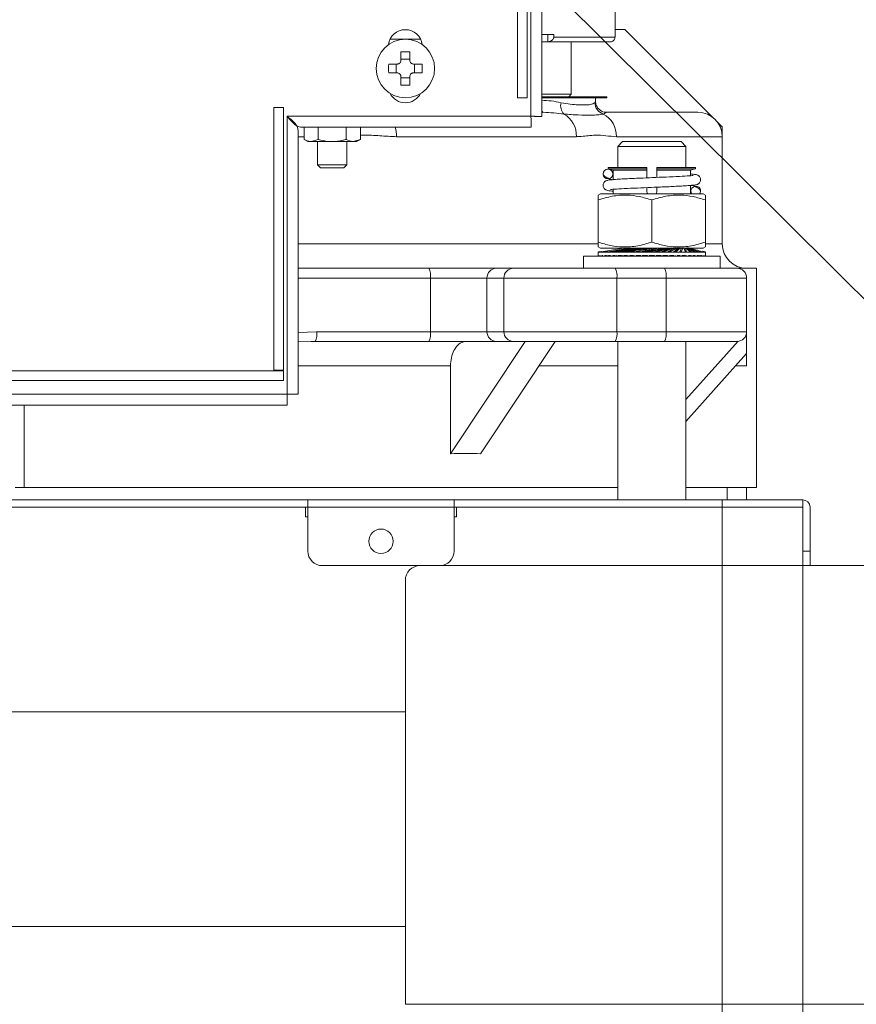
# Model space of a CAD drawing. Header units: inches. Extents: x 201967 to 338763, y -32705 to 30884.
# Tile 120 of 236: x 319937 to 319954, y 4339 to 4359. Entities that reach past the tile are written whole.
import ezdxf

# ---------------------------------------------------------------- set-up
doc = ezdxf.new("R2010")
doc.units = ezdxf.units.IN
doc.header["$MEASUREMENT"] = 0
for name, color, linetype, lineweight in [('01 a1 KONSTRUKCJA żelebet', 200, 'Continuous', 53), ('01h3 KONSTRUKCJA pozycje słupy', 252, 'Continuous', 13), ('KRESKOWANIE-URWANIE', 3, 'Continuous', 13), ('wymiar', 1, 'Continuous', 15)]:
    doc.layers.add(name, color=color, linetype=linetype, lineweight=lineweight)
doc.styles.add('RomanS', font='romans.shx')
doc.dimstyles.new('DIM100txt12', dxfattribs={"dimtxt": 12, "dimasz": 1.05, "dimexe": 0, "dimexo": 8, "dimgap": 4, "dimtad": 1, "dimdec": 7, "dimrnd": 0.5, "dimdsep": 46, "dimtxsty": 'RomanS', "dimblk1": 'DIM', "dimblk2": 'DIM', "dimsah": 1, "dimcen": 0.09, "dimse1": 1, "dimse2": 1, "dimclrt": 256, "dimadec": 1, "dimazin": 0, "dimtfac": 1, "dimtdec": 7, "dimtix": 1, "dimtofl": 0, "dimtmove": 2, "dimatfit": 3, "dimfxl": 1, "dimtolj": 1, "dimtzin": 0, "dimarcsym": 0})

# ---------------------------------------------------------------- blocks, each defined once
blk = doc.blocks.new('A$C5C5F7205')
at = {"layer": 'KRESKOWANIE-URWANIE'}
for p, q in [((230, 1350), (404, 1350)), ((407, 1306), (230, 1306))]:
    blk.add_line(p, q, dxfattribs=at)
blk.add_lwpolyline([(230, 1377), (230, 1290), (100, 1290), (100, 1377, -0.414214), (103, 1380), (227, 1380, -0.414214)], format="xyb", close=True, dxfattribs=at)
blk = doc.blocks.new('A$C195A4306')
at = {"layer": 'KRESKOWANIE-URWANIE'}
for p, q in [((55, 824.37), (55, 672.66)), ((57.24, 824.37), (57.24, 672.69)), ((58, 735.5), (58, 676.5)), ((60, 735.5), (60, 676.5)), ((40, 688.95), (40, 694.5)), ((20, 672.5), (38, 690.5)), ((38, 690.5), (40, 690.5)), ((40, 688.95), (52.55, 688.95)), ((52.55, 689.45), (55, 689.45)), ((52.55, 688.95), (52.55, 689.45)), ((53.81, 689.45), (53.81, 687.95)), ((53.88, 687.95), (41, 687.95)), ((49, 687.95), (49, 677.2)), ((53.81, 687.95), (53.88, 687.95)), ((53.88, 687.95), (55, 687.95)), ((79.86, 688.5), (86.14, 688.5)), ((82.09, 684.14), (82.09, 685.92)), ((83.91, 685.92), (83.91, 684.14)), ((79.58, 683.41), (81.36, 683.41)), ((81.1, 683.41), (81.1, 681.59)), ((83.91, 684.4), (82.09, 684.4)), ((84.64, 683.41), (86.42, 683.41)), ((84.9, 681.59), (84.9, 683.41)), ((81.36, 681.59), (79.58, 681.59)), ((82.09, 679.08), (82.09, 680.86)), ((83.91, 680.86), (83.91, 679.08)), ((86.42, 681.59), (84.64, 681.59)), ((82.09, 680.6), (83.91, 680.6)), ((49, 677.2), (49.5, 676.7)), ((49, 677.2), (55, 677.2)), ((41.7, 676.7), (41.7, 676.5)), ((41.7, 676.7), (41.84, 676.7)), ((41.7, 676.5), (41.84, 676.5)), ((41.84, 676.7), (41.84, 676.5)), ((41.84, 676.7), (55, 676.7)), ((41.84, 676.5), (55, 676.5)), ((44, 676.5), (44, 675.79)), ((58, 676.5), (60, 676.5)), ((23, 673.5), (41.77, 673.5)), ((41.77, 673.5), (41.83, 673.5)), ((54.74, 673.5), (55, 673.5)), ((57.24, 672.69), (107.24, 672.69)), ((107.24, 672.69), (107.24, 615.69)), ((108, 674.5), (110, 674.5)), ((108, 620.6), (108, 674.5)), ((110, 620.6), (110, 674.5)), ((18, 670.5), (19, 671.5)), ((55, 672.66), (56.5, 672.66)), ((57.21, 670.45), (57.21, 671.95)), ((18, 646.5), (18, 670.5)), ((57.21, 670.45), (104.29, 670.45)), ((92.23, 670.45), (92.23, 667.95)), ((95.11, 670.45), (95.11, 667.95)), ((100.89, 670.45), (100.89, 667.95)), ((103.77, 670.45), (103.77, 667.95)), ((105, 669.74), (105, 615.66)), ((18, 668.5), (18, 646.5)), ((39.71, 668.5), (18, 668.5)), ((26.45, 667.5), (25.45, 666.5)), ((26.45, 667.5), (38.45, 667.5)), ((39.45, 666.5), (38.45, 667.5)), ((84.83, 668.5), (47.93, 668.5)), ((92.23, 667.95), (93, 667.5)), ((92.23, 667.95), (93.67, 667.5)), ((93.67, 667.5), (93, 667.5)), ((98, 667.5), (93.67, 667.5)), ((95, 667.5), (95, 662.7)), ((102.33, 667.5), (98, 667.5)), ((100.89, 667.95), (102.33, 667.5)), ((101, 662.7), (101, 667.5)), ((103, 667.5), (102.33, 667.5)), ((103, 667.5), (103.77, 667.95)), ((105, 668.5), (103.77, 668.5)), ((25.45, 666.5), (25.45, 662.2)), ((39.45, 666.5), (25.45, 666.5)), ((39.45, 662.2), (39.45, 666.5)), ((95, 662.7), (95.6, 662.1)), ((95, 662.7), (101, 662.7)), ((100.4, 662.1), (101, 662.7)), ((23.51, 662.2), (23.51, 661.9)), ((23.51, 662.2), (31.45, 662.2)), ((23.51, 661.9), (31.45, 661.9)), ((23.51, 661.9), (24.51, 661.63)), ((24.51, 661.63), (31.45, 661.63)), ((24.51, 661.63), (24.51, 660.5)), ((31.45, 661.9), (31.45, 662.2)), ((31.45, 661.63), (31.45, 661.9)), ((31.45, 660.14), (31.45, 661.63)), ((33.45, 662.2), (41.4, 662.2)), ((33.45, 662.2), (33.45, 661.9)), ((33.45, 661.9), (41.4, 661.9)), ((33.45, 661.9), (33.45, 661.63)), ((33.45, 661.63), (40.39, 661.63)), ((33.45, 661.63), (33.45, 660.06)), ((40.39, 661.63), (41.4, 661.9)), ((40.39, 659.69), (40.39, 661.63)), ((41.4, 661.9), (41.4, 662.2)), ((100.4, 662.1), (95.6, 662.1)), ((21.95, 656.8), (21.45, 656.51)), ((21.95, 656.8), (42.95, 656.8)), ((24.51, 658.51), (24.51, 657.22)), ((31.45, 657.22), (31.45, 658.14)), ((33.45, 658.06), (33.45, 657.22)), ((40.39, 657.22), (40.39, 657.7)), ((43.45, 656.51), (42.95, 656.8)), ((21.45, 655.53), (21.45, 646.87)), ((32.45, 655.53), (32.45, 646.87)), ((43.45, 655.53), (43.45, 646.87)), ((18, 646.5), (21.43, 646.5)), ((43.41, 646.5), (105, 646.5)), ((21.45, 644.9), (21.44, 644.9)), ((21.45, 645.89), (21.95, 645.6)), ((21.45, 644.9), (21.45, 644.8)), ((21.45, 644.9), (21.45, 644.9)), ((21.45, 644.81), (21.45, 644.09)), ((21.45, 644.8), (21.52, 644.8)), ((22, 645.01), (21.52, 644.9)), ((21.52, 644.9), (21.52, 644.8)), ((21.52, 644.9), (21.56, 644.9)), ((21.56, 644.8), (21.52, 644.8)), ((21.56, 644.9), (21.73, 644.94)), ((21.56, 644.9), (21.56, 644.8)), ((21.75, 644.85), (21.56, 644.8)), ((21.56, 644.8), (21.75, 644.8)), ((22.02, 644.97), (21.75, 644.9)), ((21.75, 644.9), (21.84, 644.9)), ((21.75, 644.9), (21.75, 644.8)), ((21.84, 644.8), (21.75, 644.8)), ((21.84, 644.9), (22.12, 644.97)), ((21.84, 644.9), (21.84, 644.8)), ((22.16, 644.88), (21.84, 644.8)), ((21.84, 644.8), (22.16, 644.8)), ((32.45, 645.6), (21.95, 645.6)), ((22.16, 644.9), (22.29, 644.9)), ((22.16, 644.9), (22.16, 644.8)), ((22.29, 644.8), (22.16, 644.8)), ((22.29, 644.9), (22.66, 645.01)), ((22.71, 644.93), (22.29, 644.8)), ((22.29, 644.9), (22.29, 644.8)), ((22.29, 644.8), (22.73, 644.8)), ((24.96, 645.7), (22.73, 644.9)), ((22.73, 644.9), (22.9, 644.9)), ((22.73, 644.9), (22.73, 644.8)), ((22.9, 644.8), (22.73, 644.8)), ((22.9, 644.9), (25.01, 645.7)), ((23.39, 644.99), (22.9, 644.8)), ((22.9, 644.9), (22.9, 644.8)), ((22.9, 644.8), (23.45, 644.8)), ((25.07, 645.7), (23.45, 644.9)), ((23.45, 644.9), (23.45, 644.8)), ((23.45, 644.9), (23.66, 644.9)), ((23.66, 644.8), (23.45, 644.8)), ((23.66, 644.9), (25.19, 645.7)), ((25.19, 645.6), (23.66, 644.8)), ((23.66, 644.9), (23.66, 644.8)), ((23.66, 644.8), (24.31, 644.8)), ((25.3, 645.7), (24.31, 644.9)), ((24.31, 644.9), (24.55, 644.9)), ((24.31, 644.9), (24.31, 644.8)), ((24.55, 644.8), (24.31, 644.8)), ((24.55, 644.9), (25.48, 645.7)), ((25.48, 645.6), (24.55, 644.8)), ((24.55, 644.9), (24.55, 644.8)), ((24.55, 644.8), (25.31, 644.8)), ((25.63, 645.7), (25.31, 644.9)), ((25.31, 644.9), (25.57, 644.9)), ((25.31, 644.9), (25.31, 644.8)), ((25.57, 644.8), (25.31, 644.8)), ((25.57, 644.9), (25.89, 645.7)), ((25.89, 645.6), (25.57, 644.8)), ((25.57, 644.9), (25.57, 644.8)), ((25.57, 644.8), (26.41, 644.8)), ((26.08, 645.7), (26.41, 644.9)), ((26.41, 644.8), (26.08, 645.6)), ((26.7, 644.9), (26.39, 645.7)), ((26.41, 644.9), (26.7, 644.9)), ((26.41, 644.9), (26.41, 644.8)), ((26.7, 644.8), (26.41, 644.8)), ((26.63, 645.7), (27.61, 644.9)), ((27.61, 644.8), (26.63, 645.6)), ((26.7, 644.9), (26.7, 644.8)), ((26.7, 644.8), (27.61, 644.8)), ((27.93, 644.9), (26.99, 645.7)), ((27.26, 645.7), (28.89, 644.9)), ((28.89, 644.8), (27.26, 645.6)), ((27.61, 644.9), (27.93, 644.9)), ((27.61, 644.9), (27.61, 644.8)), ((27.93, 644.8), (27.61, 644.8)), ((29.22, 644.9), (27.68, 645.7)), ((27.93, 644.9), (27.93, 644.8)), ((27.93, 644.8), (28.89, 644.8)), ((27.98, 645.7), (30.22, 644.9)), ((30.22, 644.8), (27.98, 645.6)), ((30.56, 644.9), (28.45, 645.7)), ((31.59, 644.8), (28.77, 645.6)), ((28.89, 644.9), (29.22, 644.9)), ((28.89, 644.9), (28.89, 644.8)), ((29.22, 644.8), (28.89, 644.8)), ((29.22, 644.9), (29.22, 644.8)), ((29.22, 644.8), (30.22, 644.8)), ((31.93, 644.9), (29.27, 645.7)), ((32.97, 644.8), (29.62, 645.6)), ((30.22, 644.9), (30.22, 644.8)), ((30.22, 644.9), (30.56, 644.9)), ((30.56, 644.8), (30.22, 644.8)), ((30.56, 644.9), (30.56, 644.8)), ((30.56, 644.8), (31.59, 644.8)), ((33.32, 644.9), (30.58, 645.59)), ((34.68, 644.9), (31.44, 645.62)), ((31.59, 644.9), (31.59, 644.8)), ((31.59, 644.9), (31.93, 644.9)), ((31.93, 644.8), (31.59, 644.8)), ((31.93, 644.9), (31.93, 644.8)), ((31.93, 644.8), (32.97, 644.8)), ((34.34, 644.8), (32.13, 645.26)), ((36.02, 644.9), (32.38, 645.62)), ((42.95, 645.6), (32.45, 645.6)), ((32.97, 644.9), (32.97, 644.8)), ((32.97, 644.9), (33.32, 644.9)), ((33.32, 644.8), (32.97, 644.8)), ((33.32, 644.9), (33.32, 644.8)), ((33.32, 644.8), (34.34, 644.8)), ((37.29, 644.9), (33.58, 645.58)), ((33.93, 645.6), (38.2, 644.9)), ((34.34, 644.9), (34.34, 644.8)), ((34.34, 644.9), (34.68, 644.9)), ((34.68, 644.8), (34.34, 644.8)), ((38.49, 644.9), (34.4, 645.61)), ((34.68, 644.9), (34.68, 644.8)), ((34.68, 644.8), (35.68, 644.8)), ((35.68, 644.8), (34.73, 644.98)), ((34.88, 645.6), (39.33, 644.9)), ((39.6, 644.9), (35.54, 645.57)), ((35.68, 644.9), (35.68, 644.8)), ((35.68, 644.9), (36.02, 644.9)), ((36.02, 644.8), (35.68, 644.8)), ((35.79, 645.6), (40.35, 644.9)), ((36.02, 644.9), (36.02, 644.8)), ((36.02, 644.8), (36.98, 644.8)), ((36.98, 644.8), (36.05, 644.96)), ((40.59, 644.9), (36.22, 645.61)), ((36.66, 645.6), (41.25, 644.9)), ((36.98, 644.9), (37.29, 644.9)), ((36.98, 644.9), (36.98, 644.8)), ((37.29, 644.8), (36.98, 644.8)), ((41.45, 644.9), (37.05, 645.61)), ((37.29, 644.9), (37.29, 644.8)), ((37.29, 644.8), (38.2, 644.8)), ((38.2, 644.8), (37.32, 644.94)), ((38.2, 644.9), (38.2, 644.8)), ((38.2, 644.9), (38.49, 644.9)), ((38.49, 644.8), (38.2, 644.8)), ((38.49, 644.9), (38.49, 644.8)), ((38.49, 644.8), (39.33, 644.8)), ((39.33, 644.8), (38.51, 644.93)), ((42.74, 644.9), (38.66, 645.58)), ((39.33, 644.9), (39.6, 644.9)), ((39.33, 644.9), (39.33, 644.8)), ((39.6, 644.8), (39.33, 644.8)), ((40.35, 644.8), (39.6, 644.91)), ((39.6, 644.9), (39.6, 644.8)), ((39.6, 644.8), (40.35, 644.8)), ((40.35, 644.9), (40.35, 644.8)), ((40.35, 644.9), (40.59, 644.9)), ((40.59, 644.8), (40.35, 644.8)), ((40.59, 644.9), (40.59, 644.8)), ((40.59, 644.8), (41.25, 644.8)), ((41.25, 644.8), (40.64, 644.91)), ((41.25, 644.9), (41.25, 644.8)), ((41.25, 644.9), (41.45, 644.9)), ((41.45, 644.8), (41.25, 644.8)), ((41.45, 644.9), (41.45, 644.8)), ((42, 644.8), (41.45, 644.89)), ((41.45, 644.8), (42, 644.8)), ((41.49, 644.98), (42, 644.9)), ((42.17, 644.9), (41.6, 644.99)), ((42, 644.9), (42, 644.8)), ((42, 644.9), (42.17, 644.9)), ((42.17, 644.8), (42, 644.8)), ((42.17, 644.9), (42.17, 644.8)), ((42.61, 644.8), (42.17, 644.87)), ((42.17, 644.8), (42.61, 644.8)), ((42.21, 644.96), (42.61, 644.9)), ((42.61, 644.9), (42.61, 644.8)), ((42.61, 644.9), (42.74, 644.9)), ((42.74, 644.8), (42.61, 644.8)), ((42.74, 644.9), (42.74, 644.8)), ((43.06, 644.8), (42.74, 644.85)), ((42.74, 644.8), (43.06, 644.8)), ((42.77, 644.95), (43.06, 644.9)), ((43.15, 644.9), (42.86, 644.95)), ((42.95, 645.6), (43.45, 645.89)), ((43.06, 644.9), (43.06, 644.8)), ((43.06, 644.9), (43.15, 644.9)), ((43.15, 644.8), (43.06, 644.8)), ((43.15, 644.9), (43.15, 644.8)), ((43.34, 644.8), (43.15, 644.83)), ((43.15, 644.8), (43.34, 644.8)), ((43.39, 644.9), (43.17, 644.94)), ((43.17, 644.93), (43.34, 644.9)), ((43.34, 644.9), (43.34, 644.8)), ((43.34, 644.9), (43.39, 644.9)), ((43.39, 644.8), (43.34, 644.8)), ((43.39, 644.9), (43.39, 644.8)), ((43.39, 644.8), (43.45, 644.8)), ((43.45, 644.9), (43.45, 644.8)), ((43.45, 644.9), (43.45, 644.8)), ((43.45, 644.09), (43.45, 644.81)), ((43.45, 644.8), (43.45, 644.8)), ((18.45, 644), (18.45, 641.5)), ((18.45, 644), (46.45, 644)), ((21.45, 644.1), (21.45, 644)), ((21.52, 644.1), (21.52, 644)), ((21.56, 644.1), (21.56, 644)), ((21.7, 644.03), (21.56, 644)), ((21.75, 644.1), (21.75, 644)), ((21.84, 644.1), (21.84, 644)), ((22.16, 644.08), (21.84, 644)), ((22.16, 644.1), (22.16, 644)), ((22.65, 644.11), (22.29, 644)), ((22.29, 644.1), (22.44, 644.1)), ((22.29, 644.1), (22.29, 644)), ((22.73, 644.1), (22.73, 644)), ((22.9, 644.1), (23.1, 644.1)), ((22.9, 644.1), (22.9, 644)), ((23.16, 644.1), (22.9, 644)), ((23.45, 644.1), (23.45, 644)), ((23.66, 644.1), (24.06, 644.1)), ((23.66, 644.1), (23.66, 644)), ((23.85, 644.1), (23.66, 644)), ((24.31, 644.1), (24.31, 644)), ((24.55, 644.1), (24.92, 644.1)), ((24.55, 644.1), (24.55, 644)), ((25.31, 644.1), (25.31, 644)), ((25.57, 644.1), (26.21, 644.1)), ((25.57, 644.1), (25.57, 644)), ((26.41, 644.1), (26.41, 644)), ((26.7, 644.1), (27.27, 644.1)), ((26.7, 644.1), (26.7, 644)), ((27.61, 644.1), (27.61, 644)), ((27.93, 644.1), (28.68, 644.1)), ((27.93, 644.1), (27.93, 644)), ((28.89, 644), (28.68, 644.1)), ((28.89, 644.1), (28.89, 644)), ((29.22, 644.1), (30.22, 644.1)), ((29.22, 644.1), (29.22, 644)), ((30.22, 644), (29.94, 644.1)), ((30.22, 644.1), (30.22, 644)), ((30.56, 644.1), (31.59, 644.1)), ((30.56, 644.1), (30.56, 644)), ((31.59, 644), (31.15, 644.12)), ((31.59, 644.1), (31.59, 644)), ((31.93, 644.1), (32.97, 644.1)), ((31.93, 644.1), (31.93, 644)), ((32.97, 644), (32.45, 644.12)), ((32.97, 644.1), (32.97, 644)), ((33.32, 644.1), (34.34, 644.1)), ((33.32, 644.1), (33.32, 644)), ((34.34, 644), (33.75, 644.12)), ((34.34, 644.1), (34.34, 644)), ((34.68, 644.1), (35.68, 644.1)), ((34.68, 644.1), (34.68, 644)), ((35.68, 644), (35.03, 644.12)), ((35.68, 644.1), (35.68, 644)), ((36.02, 644.1), (36.02, 644)), ((36.22, 644.1), (36.98, 644.1)), ((36.98, 644), (36.27, 644.12)), ((36.98, 644.1), (36.98, 644)), ((37.29, 644.1), (37.29, 644)), ((38.2, 644), (37.45, 644.12)), ((37.59, 644.1), (38.2, 644.1)), ((38.2, 644.1), (38.2, 644)), ((38.49, 644.1), (38.49, 644)), ((39.33, 644), (38.54, 644.12)), ((38.7, 644.1), (39.33, 644.1)), ((39.33, 644.1), (39.33, 644)), ((39.6, 644.1), (39.6, 644)), ((40.35, 644), (39.66, 644.11)), ((40.02, 644.1), (40.35, 644.1)), ((40.35, 644.1), (40.35, 644)), ((40.59, 644.1), (40.59, 644)), ((41.25, 644), (40.64, 644.09)), ((40.92, 644.1), (41.25, 644.1)), ((41.25, 644.1), (41.25, 644)), ((42, 644), (41.35, 644.1)), ((41.45, 644.1), (41.45, 644)), ((41.75, 644.1), (42, 644.1)), ((42, 644.1), (42, 644)), ((42.17, 644.1), (42.17, 644)), ((42.61, 644), (42.17, 644.07)), ((42.52, 644.1), (42.61, 644.1)), ((42.61, 644.1), (42.61, 644)), ((43.06, 644), (42.61, 644.07)), ((42.74, 644.1), (42.74, 644)), ((43.06, 644.1), (43.06, 644)), ((43.34, 644), (43.06, 644.05)), ((43.15, 644.1), (43.15, 644)), ((43.34, 644.1), (43.34, 644)), ((43.39, 644.1), (43.39, 644)), ((43.45, 644.1), (43.45, 644)), ((43.45, 644.1), (43.45, 644)), ((46.45, 641.5), (46.45, 644)), ((11, 641.5), (11, 596.5)), ((11, 641.5), (15, 641.5)), ((15, 641.5), (29.87, 641.5)), ((29.87, 641.5), (39.97, 641.5)), ((39.97, 641.5), (60.82, 641.5)), ((60.82, 641.5), (64.29, 641.5)), ((64.29, 641.5), (78.2, 641.5)), ((78.2, 641.5), (105, 641.5)), ((13, 628.5), (13, 639.5)), ((29.53, 639.5), (13, 639.5)), ((39.62, 639.5), (29.53, 639.5)), ((29.53, 639.5), (29.53, 628.5)), ((39.62, 628.5), (39.62, 639.5)), ((62.79, 639.5), (39.62, 639.5)), ((62.79, 639.5), (62.79, 628.5)), ((66.26, 639.5), (62.79, 639.5)), ((66.26, 628.5), (66.26, 639.5)), ((77.85, 639.5), (66.26, 639.5)), ((77.85, 639.5), (77.85, 628.5)), ((105, 639.5), (77.85, 639.5)), ((13, 628.5), (29.53, 628.5)), ((13, 628.5), (13, 623.99)), ((29.53, 628.5), (39.62, 628.5)), ((39.62, 628.5), (62.79, 628.5)), ((62.79, 628.5), (66.26, 628.5)), ((66.26, 628.5), (77.85, 628.5)), ((77.85, 628.5), (101.17, 628.5)), ((101.17, 628.5), (105, 628.31)), ((25.45, 614.56), (14.73, 626.52)), ((29.87, 626.5), (15, 626.5)), ((25.45, 626.5), (25.45, 594)), ((39.97, 626.5), (29.87, 626.5)), ((39.45, 594), (39.45, 626.5)), ((60.82, 626.5), (39.97, 626.5)), ((67.62, 603.45), (52.28, 626.5)), ((73.75, 603.45), (58.41, 626.5)), ((64.29, 626.5), (60.82, 626.5)), ((78.2, 626.5), (64.29, 626.5)), ((101.52, 626.5), (78.2, 626.5)), ((102.31, 626.48), (101.52, 626.5)), ((105, 626.4), (102.31, 626.48)), ((25.45, 610.1), (13, 623.99)), ((15.23, 621.5), (13, 621.5)), ((55.61, 621.5), (39.45, 621.5)), ((73.75, 621.5), (73.75, 603.45)), ((105, 621.5), (73.75, 621.5)), ((110, 620.6), (108, 620.6)), ((108, 618.5), (108, 620.5)), ((248, 620.5), (108, 620.5)), ((248, 618.5), (108, 618.5)), ((105, 615.66), (106.5, 615.66)), ((107.21, 613.45), (107.21, 614.95)), ((107.24, 615.69), (248.76, 615.69)), ((107.21, 613.45), (248.79, 613.45)), ((161.2, 596.5), (161.2, 613.45)), ((11, 596.5), (25.45, 596.5)), ((13, 596.5), (13, 594)), ((17, 596.5), (17, 594)), ((39.45, 596.5), (161.2, 596.5)), ((163, 596.5), (161.2, 596.5)), ((1.5, 592.5), (1.5, 594)), ((1.5, 594), (18, 594)), ((18, 592.5), (18, 594)), ((18, 594), (73, 594)), ((73, 594), (103, 594)), ((73, 592.5), (73, 594)), ((103, 594), (103, 592.5)), ((103, 594), (253, 594)), ((0, 583.5), (0, 592.5)), ((1.5, 592.5), (18, 592.5)), ((1.5, 592.5), (1.5, 239.5)), ((18, 592.5), (73, 592.5)), ((18, 592.5), (18, 239.5)), ((18, 592.5), (72.5, 592.5)), ((72.5, 590.5), (72.5, 592.5)), ((73, 583.5), (73, 592.5)), ((103, 592.5), (73, 592.5)), ((103, 583.5), (103, 592.5)), ((103, 592.5), (253, 592.5)), ((103.5, 592.5), (103.5, 590.5)), ((103.5, 592.5), (252.5, 592.5)), ((73, 590.5), (72.5, 590.5)), ((103.5, 590.5), (103, 590.5)), ((0, 583.5), (1.5, 583.5)), ((0, 580.5), (0, 583.5)), ((1.5, 580.5), (0, 580.5)), ((76, 580.5), (100, 580.5))]:
    blk.add_line(p, q, dxfattribs=at)
at = {"layer": 'KRESKOWANIE-URWANIE', "flags": 128}
blk.add_lwpolyline([(22.61, 656.8), (22.52, 656.97), (22.44, 657.35)], dxfattribs=at)
at = {"layer": 'KRESKOWANIE-URWANIE'}
for centre, radius in [((83, 682.5), 6), ((41.46, 660.85), 1), ((88, 585.5), 2.5)]:
    blk.add_circle(centre, radius, dxfattribs=at)
for centre, radius, start, end in [((83, 686.95), 3.5, 7.2804, 172.7196), ((83, 656.33), 29.6, 88.2333, 91.7667), ((109.27, 682.5), 29.7, 178.2391, 181.7609), ((56.73, 682.5), 29.7, 358.2391, 1.7609), ((83, 708.82), 29.75, 268.2424, 271.7576), ((83, 678.95), 3.5, 206.6534, 333.3466), ((41.6, 675.54), 2.53, 289.5267, 358.5973), ((48.56, 674.87), 2.59, 318.5983, 13.6071), ((23, 668.5), 5, 90, 180), ((44.75, 668.67), 5.04, 117.1204, 181.9078), ((53.01, 668.72), 5.09, 119.5181, 182.5334), ((54.62, 673.89), 0.41, 286.9049, 339.435), ((92.99, 668.52), 8.16, 166.3478, 180.165), ((23.44, 657.35), 1, 326.633, 180), ((13, 646.5), 5, 270, 0), ((15, 639.5), 2, 90, 180), ((32.67, 639.98), 3.18, 151.5179, 188.7802), ((42.76, 639.98), 3.18, 151.5179, 188.7802), ((60.81, 639.52), 1.98, 359.5632, 89.5602), ((64.28, 639.52), 1.98, 359.564, 89.5602), ((80.99, 639.98), 3.18, 151.5179, 188.7802), ((15, 628.5), 2, 180, 270), ((32.67, 628.02), 3.18, 171.2206, 208.4806), ((42.76, 628.02), 3.18, 171.2206, 208.4806), ((60.81, 628.48), 1.98, 270.4415, 0.4368), ((64.28, 628.48), 1.98, 270.4415, 0.436), ((80.99, 628.02), 3.18, 171.2206, 208.4806), ((104.31, 628.02), 3.18, 171.2199, 208.4814), ((1.5, 592.5), 1.5, 90, 180), ((76, 583.5), 3, 180, 270), ((100, 583.5), 3, 270, 0)]:
    blk.add_arc(centre, radius, start, end, dxfattribs=at)
blk.add_ellipse((178, 442.23), major_axis=(152.79, -144.71), ratio=0.465866, start_param=2.660522, end_param=2.708431, dxfattribs=at)
for points, knots in [([(41, 687.95), (41, 687.95), (40.91, 687.95), (40.72, 687.98), (40.44, 688.1), (40.19, 688.33), (40.03, 688.62), (40.01, 688.84), (40, 688.95)], [0, 0, 0, 0, 0.005583, 0.165792, 0.381096, 0.589431, 0.794669, 1, 1, 1, 1]), ([(52.55, 688.95), (52.56, 688.86), (52.58, 688.68), (52.74, 688.42), (53.03, 688.16), (53.42, 688), (53.7, 687.97), (53.81, 687.95)], [0, 0, 0, 0, 0.151796, 0.302903, 0.514949, 0.808194, 1, 1, 1, 1]), ([(81.36, 683.41), (81.44, 683.42), (81.6, 683.44), (81.82, 683.56), (81.98, 683.74), (82.07, 683.95), (82.08, 684.09), (82.09, 684.14)], [0, 0, 0, 0, 0.213468, 0.427013, 0.638826, 0.849936, 1, 1, 1, 1]), ([(83.91, 684.14), (83.92, 684.06), (83.94, 683.9), (84.06, 683.68), (84.24, 683.52), (84.45, 683.43), (84.59, 683.42), (84.64, 683.41)], [0, 0, 0, 0, 0.213498, 0.427019, 0.638851, 0.849937, 1, 1, 1, 1]), ([(82.09, 680.86), (82.08, 680.94), (82.06, 681.1), (81.94, 681.32), (81.76, 681.48), (81.55, 681.57), (81.41, 681.58), (81.36, 681.59)], [0, 0, 0, 0, 0.213444, 0.427013, 0.638848, 0.849935, 1, 1, 1, 1]), ([(84.64, 681.59), (84.56, 681.58), (84.4, 681.56), (84.18, 681.44), (84.02, 681.26), (83.93, 681.05), (83.92, 680.91), (83.91, 680.86)], [0, 0, 0, 0, 0.213468, 0.427036, 0.638871, 0.849933, 1, 1, 1, 1]), ([(43.97, 675.78), (43.98, 675.65), (43.99, 675.28), (43.72, 674.59), (43.17, 673.96), (42.51, 673.6), (42.01, 673.5), (41.83, 673.51), (41.78, 673.51)], [0, 0, 0, 0, 0.112262, 0.32064, 0.545658, 0.742652, 0.925952, 1, 1, 1, 1]), ([(44.03, 675.79), (44.03, 675.72), (44.03, 675.63), (44.11, 675.51), (44.13, 675.48)], [0, 0, 0, 0, 0.749573, 1, 1, 1, 1]), ([(44.13, 675.48), (44.39, 675.32), (44.8, 675.06), (46.11, 674.99), (47.49, 675.02), (49.15, 675.15), (50.43, 675.37), (51.08, 675.48)], [0, 0, 0, 0, 0.286233, 0.463234, 0.645147, 0.820088, 1, 1, 1, 1]), ([(51.08, 675.48), (51.74, 675.62), (52.97, 675.87), (54.36, 675.94), (55, 675.97)], [0, 0, 0, 0, 0.534358, 1, 1, 1, 1]), ([(42.45, 673.15), (42.26, 673.24), (41.88, 673.42), (41.81, 673.47), (41.77, 673.5)], [0, 0, 0, 0, 0.495881, 1, 1, 1, 1]), ([(50.51, 673.15), (49.48, 673.07), (47.39, 672.92), (45.09, 672.94), (43.45, 672.94), (42.79, 673.08), (42.45, 673.15)], [0, 0, 0, 0, 0.276766, 0.561639, 0.7788, 1, 1, 1, 1]), ([(54.74, 673.5), (53.99, 673.47), (52.5, 673.42), (51.17, 673.24), (50.51, 673.15)], [0, 0, 0, 0, 0.49517, 1, 1, 1, 1]), ([(57.24, 672.69), (56.94, 672.68), (56.36, 672.68), (55.62, 672.67), (55.1, 672.66), (55.03, 672.66), (55, 672.66)], [0, 0, 0, 0, 0.25, 0.499994, 0.75, 1, 1, 1, 1]), ([(57.21, 670.45), (57.21, 670.48), (57.21, 670.55), (57.22, 671.07), (57.23, 671.81), (57.23, 672.39), (57.24, 672.69)], [0, 0, 0, 0, 0.249999, 0.5, 0.750001, 1, 1, 1, 1]), ([(107.24, 672.69), (106.96, 672.36), (106.41, 671.7), (105.58, 670.91), (104.88, 670.5), (104.45, 670.46), (104.29, 670.45)], [0, 0, 0, 0, 0.280268, 0.560948, 0.841636, 1, 1, 1, 1]), ([(105, 669.74), (105.04, 670.02), (105.13, 670.57), (105.77, 671.39), (106.54, 672.1), (107.05, 672.53), (107.24, 672.69)], [0, 0, 0, 0, 0.280264, 0.560956, 0.841638, 1, 1, 1, 1]), ([(47.93, 668.5), (47.59, 668.51), (46.28, 668.56), (44.23, 668.91), (41.83, 668.69), (40.42, 668.56), (39.71, 668.5)], [0, 0, 0, 0, 0.115428, 0.449721, 0.724628, 1, 1, 1, 1]), ([(92.23, 668.77), (92.06, 668.79), (90.71, 668.88), (88.23, 668.67), (85.96, 668.56), (84.83, 668.5)], [0, 0, 0, 0, 0.066647, 0.532927, 1, 1, 1, 1]), ([(93.67, 667.5), (93.7, 667.5), (94.19, 667.51), (94.67, 667.73), (95.11, 667.95)], [0, 0, 0, 0, 0.070193, 1, 1, 1, 1]), ([(95.11, 667.95), (95.36, 667.88), (96.3, 667.62), (97.27, 667.55), (98, 667.5)], [0, 0, 0, 0, 0.257552, 1, 1, 1, 1]), ([(98, 667.5), (98.26, 667.51), (99.24, 667.53), (100.19, 667.77), (100.89, 667.95)], [0, 0, 0, 0, 0.268637, 1, 1, 1, 1]), ([(102.33, 667.5), (102.36, 667.5), (102.85, 667.51), (103.33, 667.73), (103.77, 667.95)], [0, 0, 0, 0, 0.070211, 1, 1, 1, 1]), ([(24.51, 660.86), (24.33, 660.85), (23.88, 660.81), (23.43, 660.74), (23.09, 660.64), (22.89, 660.52), (22.74, 660.41), (22.56, 660.19), (22.45, 659.91), (22.43, 659.65), (22.47, 659.4), (22.58, 659.16), (22.73, 658.97), (22.88, 658.84), (23.06, 658.74), (23.22, 658.68), (23.53, 658.61), (24.09, 658.54), (25.01, 658.46), (26.29, 658.38), (27.76, 658.3), (29.22, 658.23), (31.03, 658.16), (33.38, 658.06), (36.23, 657.94), (38.86, 657.81), (40.31, 657.72), (40.9, 657.66), (40.92, 657.66), (40.93, 657.67)], [0, 0, 0, 0, 0.030358, 0.076763, 0.109826, 0.121412, 0.130347, 0.140624, 0.152396, 0.162136, 0.169852, 0.17974, 0.188007, 0.196805, 0.206756, 0.225861, 0.257172, 0.300535, 0.355157, 0.414578, 0.469004, 0.51736, 0.559786, 0.639548, 0.727589, 0.824241, 0.921485, 0.970497, 1, 1, 1, 1]), ([(40.39, 659.68), (40.42, 659.68), (40.65, 659.7), (40.83, 659.72), (41.08, 659.78), (41.12, 659.8), (41.14, 659.8), (41.15, 659.81), (41.16, 659.81), (41.17, 659.82), (41.17, 659.82), (41.18, 659.83), (41.18, 659.84), (41.19, 659.84), (41.19, 659.85), (41.2, 659.85), (41.2, 659.86), (41.22, 659.86), (41.25, 659.88), (41.32, 659.92), (41.55, 660.03), (41.93, 660.23), (42.36, 660.54), (42.43, 660.74), (42.46, 660.85)], [0, 0, 0, 0, 0.022642, 0.196639, 0.215469, 0.221544, 0.223916, 0.225988, 0.227949, 0.230008, 0.232365, 0.235139, 0.241996, 0.243533, 0.244921, 0.246253, 0.247605, 0.250671, 0.254618, 0.265928, 0.304117, 0.446795, 0.679961, 1, 1, 1, 1]), ([(40.39, 657.34), (40.57, 657.35), (41.03, 657.39), (41.47, 657.46), (41.81, 657.56), (42.02, 657.68), (42.17, 657.79), (42.34, 658.01), (42.45, 658.29), (42.47, 658.55), (42.43, 658.8), (42.33, 659.04), (42.18, 659.23), (42.02, 659.36), (41.84, 659.46), (41.68, 659.52), (41.37, 659.59), (40.81, 659.66), (39.89, 659.74), (38.61, 659.82), (37.14, 659.9), (35.68, 659.97), (33.87, 660.04), (31.53, 660.14), (28.67, 660.26), (26.04, 660.39), (24.59, 660.48), (24.01, 660.54), (23.98, 660.54), (23.97, 660.53)], [0, 0, 0, 0, 0.030358, 0.076763, 0.109826, 0.121412, 0.130347, 0.140624, 0.152396, 0.162136, 0.169852, 0.17974, 0.188008, 0.196805, 0.206756, 0.225861, 0.257172, 0.300535, 0.355157, 0.414578, 0.469004, 0.517359, 0.559786, 0.639549, 0.727589, 0.824241, 0.921485, 0.970497, 1, 1, 1, 1]), ([(32.45, 655.53), (31.5, 655.81), (29.57, 656.39), (26.71, 656.6), (23.97, 656.29), (22.3, 655.78), (21.45, 655.53)], [0, 0, 0, 0, 0.264607, 0.534952, 0.765347, 1, 1, 1, 1]), ([(24.43, 658.51), (24.26, 658.5), (24.07, 658.48), (23.82, 658.42), (23.78, 658.4), (23.76, 658.4), (23.75, 658.39), (23.74, 658.39), (23.73, 658.38), (23.73, 658.38), (23.72, 658.37), (23.72, 658.36), (23.72, 658.36), (23.71, 658.35), (23.71, 658.35), (23.7, 658.34), (23.68, 658.34), (23.66, 658.32), (23.58, 658.28), (23.35, 658.17), (22.97, 657.97), (22.54, 657.66), (22.48, 657.46), (22.44, 657.35)], [0, 0, 0, 0, 0.177098, 0.196389, 0.202612, 0.205042, 0.207164, 0.209169, 0.211277, 0.213692, 0.216535, 0.223559, 0.225133, 0.226555, 0.227919, 0.229304, 0.232445, 0.236487, 0.248073, 0.28719, 0.433339, 0.672176, 1, 1, 1, 1]), ([(24.51, 657.22), (24.51, 657.15), (24.51, 657), (24.51, 656.87), (24.5, 656.8)], [0, 0, 0, 0, 0.505301, 1, 1, 1, 1]), ([(31.55, 656.8), (31.51, 656.9), (31.46, 657.04), (31.45, 657.18), (31.45, 657.22)], [0, 0, 0, 0, 0.741055, 1, 1, 1, 1]), ([(43.45, 655.53), (42.5, 655.81), (40.57, 656.39), (37.71, 656.6), (34.97, 656.29), (33.3, 655.78), (32.45, 655.53)], [0, 0, 0, 0, 0.264606, 0.534951, 0.765344, 1, 1, 1, 1]), ([(33.45, 657.22), (33.45, 657.11), (33.44, 656.96), (33.36, 656.83), (33.34, 656.8)], [0, 0, 0, 0, 0.75851, 1, 1, 1, 1]), ([(40.4, 656.8), (40.4, 656.86), (40.39, 657), (40.39, 657.15), (40.39, 657.22)], [0, 0, 0, 0, 0.485673, 1, 1, 1, 1]), ([(21.45, 655.53), (21.45, 655.67), (21.45, 656.1), (21.45, 656.5), (21.45, 656.46), (21.45, 656.44)], [0, 0, 0, 0, 0.262349, 0.761226, 1, 1, 1, 1]), ([(43.45, 656.44), (43.45, 656.46), (43.45, 656.51), (43.45, 656.1), (43.45, 655.67), (43.45, 655.53)], [0, 0, 0, 0, 0.225926, 0.737642, 1, 1, 1, 1]), ([(21.45, 646.87), (22.41, 646.59), (24.34, 646.01), (27.2, 645.8), (29.93, 646.11), (31.61, 646.62), (32.45, 646.87)], [0, 0, 0, 0, 0.264605, 0.53495, 0.765345, 1, 1, 1, 1]), ([(21.45, 645.96), (21.45, 645.94), (21.45, 645.89), (21.45, 646.3), (21.45, 646.73), (21.45, 646.87)], [0, 0, 0, 0, 0.225926, 0.737642, 1, 1, 1, 1]), ([(32.45, 646.87), (33.41, 646.59), (35.34, 646.01), (38.2, 645.8), (40.93, 646.11), (42.61, 646.62), (43.45, 646.87)], [0, 0, 0, 0, 0.264606, 0.534951, 0.765347, 1, 1, 1, 1]), ([(43.45, 646.87), (43.45, 646.73), (43.45, 646.3), (43.45, 645.9), (43.45, 645.94), (43.45, 645.96)], [0, 0, 0, 0, 0.262349, 0.761226, 1, 1, 1, 1]), ([(24.63, 645.61), (24.22, 645.51), (23.39, 645.32), (22.58, 645.04), (22.16, 644.9)], [0, 0, 0, 0, 0.493056, 1, 1, 1, 1]), ([(29.17, 645.6), (29.56, 645.51), (30.37, 645.31), (31.17, 645.04), (31.59, 644.9)], [0, 0, 0, 0, 0.483267, 1, 1, 1, 1]), ([(30.1, 645.6), (30.49, 645.52), (31.45, 645.33), (32.4, 645.06), (32.97, 644.9)], [0, 0, 0, 0, 0.407819, 1, 1, 1, 1]), ([(31.07, 645.6), (31.46, 645.53), (32.56, 645.34), (33.64, 645.07), (34.34, 644.9)], [0, 0, 0, 0, 0.36073, 1, 1, 1, 1]), ([(32.04, 645.6), (32.58, 645.51), (33.8, 645.32), (35.01, 645.05), (35.68, 644.9)], [0, 0, 0, 0, 0.448412, 1, 1, 1, 1]), ([(33.01, 645.6), (33.69, 645.5), (35.02, 645.31), (36.33, 645.03), (36.98, 644.9)], [0, 0, 0, 0, 0.513041, 1, 1, 1, 1]), ([(73.75, 621.5), (73.71, 622.06), (73.64, 623.19), (73.09, 624.68), (72.27, 625.81), (71.37, 626.41), (70.77, 626.48), (70.53, 626.5)], [0, 0, 0, 0, 0.21462, 0.429236, 0.643882, 0.858586, 1, 1, 1, 1]), ([(13, 621.5), (13, 621.6), (13, 621.82), (13, 622.22), (13, 622.78), (13, 623.35), (13, 623.66), (13, 623.81)], [0, 0, 0, 0, 0.066799, 0.154143, 0.317352, 0.671197, 1, 1, 1, 1]), ([(107.24, 615.69), (106.94, 615.68), (106.36, 615.68), (105.62, 615.67), (105.1, 615.66), (105.03, 615.66), (105, 615.66)], [0, 0, 0, 0, 0.249993, 0.499995, 0.749997, 1, 1, 1, 1]), ([(107.21, 613.45), (107.21, 613.48), (107.21, 613.55), (107.22, 614.07), (107.23, 614.81), (107.23, 615.39), (107.24, 615.69)], [0, 0, 0, 0, 0.249999, 0.5, 0.750001, 1, 1, 1, 1])]:
    blk.add_open_spline(points, degree=3, knots=knots, dxfattribs=at)
blk = doc.blocks.new('1 szyb FIFT B160AF')
at = {"layer": 'KRESKOWANIE-URWANIE', "xscale": -0.1, "yscale": 0.1, "zscale": 0.1}
blk.add_blockref('A$C195A4306', (206.3, 152.45), dxfattribs=at)
at = {"layer": 'wymiar', "xscale": -0.1, "yscale": 0.1, "zscale": 0.1}
blk.add_blockref('A$C5C5F7205', (221, 72.5), dxfattribs=at)
blk = doc.blocks.new('DIM')
for p, q in [((0, -13), (0, 13)), ((8, 0), (-8, 0))]:
    blk.add_line(p, q)
at = {"const_width": 1.7143}
blk.add_lwpolyline([(5.7143, 5.7143), (-5.7143, -5.7143)], dxfattribs=at)

msp = doc.modelspace()

# ---------------------------------------------------------------- block references
at = {"layer": '01 a1 KONSTRUKCJA żelebet'}
msp.add_blockref('1 szyb FIFT B160AF', (319747.138, 4137.162), dxfattribs=at)

# ---------------------------------------------------------------- leaders
at = {"layer": '01h3 KONSTRUKCJA pozycje słupy'}
msp.add_leader([(319973.48, 4334.305), (319817.488, 4489.436)], dimstyle='DIM100txt12', override={"dimasz": 8, "dimgap": 4, "dimtad": 1}, dxfattribs=at)

doc.saveas('drawing.dxf')
